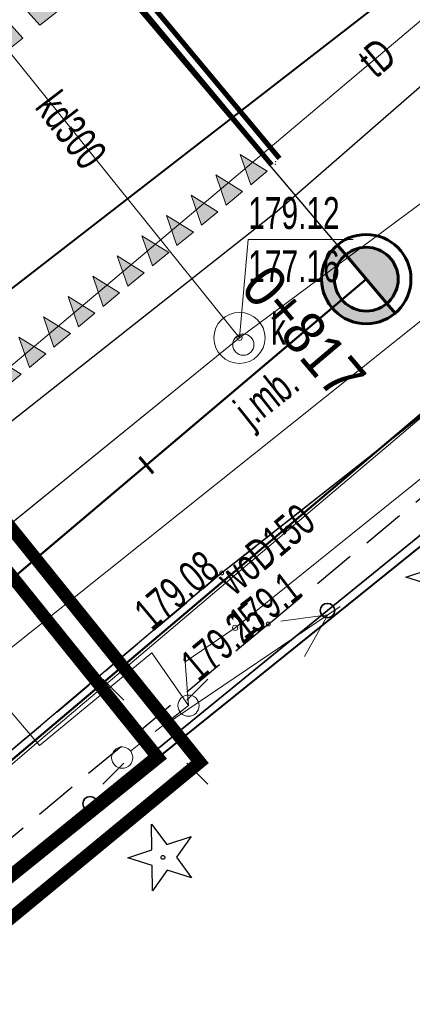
# Model space of a CAD drawing. Header units: metres. Extents: x 7429064 to 7431133, y 5709479 to 5714472.
# Tile 125 of 140: x 7429860 to 7429869, y 5710149 to 5710172. Entities that reach past the tile are written whole.
import ezdxf
from ezdxf.enums import TextEntityAlignment as Align

# ---------------------------------------------------------------- set-up
doc = ezdxf.new("R2010")
doc.units = ezdxf.units.M
for name, pattern in [('1', [0]), ('2_KTCR02', [1.5, 1, -0.5]), ('2_KTJZ01', [2, 1.5, -0.5]), ('2_KTKR01', [0]), ('3_14', [1, -1]), ('3_KTCR02', [1.5, 1, -0.5]), ('3_KTJZ01', [2, 1.5, -0.5]), ('3_KTKR01', [0]), ('4_SUBP02_05', [0]), ('4_SUPE_01', [0]), ('4_SUPK_01', [0]), ('4_SUPT_01', [0]), ('4_SUPW_01', [0]), ('7_1', [0]), ('7_SUBP02_05', [0]), ('7_SUPE_01', [0]), ('7_SUPK_01', [0]), ('7_SUPT_01', [0]), ('7_SUPW_01', [0]), ('7_SUSM03_02', [0]), ('CENTER2', [1.125, 0.75, -0.125, 0.125, -0.125]), ('HIDDEN', [0.375, 0.25, -0.125])]:
    doc.linetypes.add(name, pattern=pattern)
for name, color, linetype in [('_1_Mapa', 7, 'Continuous'), ('_1_X-REFY', 7, 'Continuous'), ('C-DROGI-SYTUACJA-ETYKIETY', 7, 'Continuous'), ('zzz.gaHSDomyslna', 7, 'Continuous')]:
    doc.layers.add(name, color=color, linetype=linetype)
doc.layers.add('_Brudnopis', color=22, linetype='Continuous', lineweight=50, plot=False)
for name, color, linetype, lineweight in [('_D_7_PAS DROGOWY-LINIA ROZGR TEREN INW', 222, 'HIDDEN', 50), ('_D_7_TEREN NIEZBEDNY DLA OB_BUD', 252, 'HIDDEN', 50), ('_D_8_Wymiary', 7, 'Continuous', 20), ('gaPoziome', 7, 'Continuous', 30), ('KTCR_L_1', 252, '2_KTCR02', 30), ('KTJZ_E_T_0', 252, 'Continuous', 15), ('KTJZ_L_0', 252, '2_KTJZ01', 30), ('KTKR_L_0', 252, '2_KTKR01', 30), ('KTOK_L_4', 252, 'Continuous', 35), ('OBOP_T_0', 82, 'Continuous', 30), ('RTPW_T_1', 252, 'Continuous', 15), ('SUBK_L_0', 252, '4_SUBP02_05', 18), ('SUPE_L_3', 252, '4_SUPE_01', 18), ('SUPK_E_T_0', 252, 'Continuous', 15), ('SUPK_L_0', 252, '4_SUPK_01', 18), ('SUPK_L_4', 252, '4_SUPK_01', 18), ('SUPT_E_T_0', 252, 'Continuous', 15), ('SUPT_L_0', 252, '4_SUPT_01', 18), ('SUPW_E_T_0', 252, 'Continuous', 15), ('SUPW_L_0', 252, '4_SUPW_01', 18), ('SUSM_L_4', 252, 'Continuous', 18), ('SUSM_T_0', 252, 'Continuous', 18), ('SUTE_T_0', 252, 'Continuous', 18), ('SUTK_T_0', 252, 'Continuous', 18), ('SUUK_E_T_3', 252, 'Continuous', 15), ('SUUK_T_4', 252, 'Continuous', 18)]:
    doc.layers.add(name, color=color, linetype=linetype, lineweight=lineweight)
doc.layers.add('DZIALKA_L_0', color=7, linetype='1', lineweight=40, true_color=0x008000)
doc.styles.add('wym500', font='arial.ttf', dxfattribs={"width": 0.9, "height": 0.9})

# ---------------------------------------------------------------- blocks, each defined once
blk = doc.blocks.new('3_OBOP01_01')
at = {"linetype": 'Continuous'}
for p, q in [((-0.3012, 0.09375), (-0.4937, 0.6621)), ((-0.4937, 0.6621), (-0.0039, 0.31545)), ((-0.0039, 0.31545), (0.4771, 0.67415)), ((0.4771, 0.67415), (0.2988, 0.1012)), ((-0.78225, -0.26495), (-0.3012, 0.09375)), ((0.2988, 0.1012), (0.7886, -0.24545)), ((-0.18225, -0.2575), (-0.78225, -0.26495)), ((0.01025, -0.82585), (-0.18225, -0.2575)), ((0.1886, -0.2529), (0.01025, -0.82585)), ((0.7886, -0.24545), (0.1886, -0.2529))]:
    blk.add_line(p, q, dxfattribs=at)
blk.add_circle((0, 0), 0.045, dxfattribs=at)
blk = doc.blocks.new('3_RTPW02')
at = {"linetype": 'Continuous'}
blk.add_circle((0, 0), 0.045, dxfattribs=at)
blk = doc.blocks.new('7_SUSM01_01')
at = {"linetype": 'Continuous'}
for p, q in [((-0.742, 0.742), (-1.237, 1.237)), ((0.742, 0.742), (1.237, 1.237)), ((-0.742, -0.742), (-1.237, -1.237)), ((0.742, -0.742), (1.237, -1.237))]:
    blk.add_line(p, q, dxfattribs=at)
blk = doc.blocks.new('7_SUPS01_03')
at = {"linetype": 'Continuous'}
blk.add_circle((0, 0), 0.0625, dxfattribs=at)
blk = doc.blocks.new('7_SUPS01_05')
at = {"linetype": 'Continuous'}
blk.add_circle((0, 0), 0.0625, dxfattribs=at)
blk = doc.blocks.new('7_SUUS22_01')
at = {"linetype": 'Continuous'}
blk.add_circle((0, 0), 0.25, dxfattribs=at)
blk = doc.blocks.new('X-ref_MDCP_Szara')
at = {"layer": 'DZIALKA_L_0', "linetype": '1'}
for p, q in [((7429875.74, 5710178.12), (7429856.42, 5710163.13)), ((7429838.22, 5710134.56), (7429872.74, 5710162.37))]:
    blk.add_line(p, q, dxfattribs=at)
at = {"layer": 'KTCR_L_1', "linetype": '3_KTCR02'}
for p, q in [((7429864.71, 5710159.04), (7429873.621, 5710166.061)), ((7429865.81, 5710157.84), (7429874.45, 5710164.99)), ((7429851.66, 5710148.03), (7429864.71, 5710159.04)), ((7429865.81, 5710157.84), (7429853.08, 5710147.24))]:
    blk.add_line(p, q, dxfattribs=at)
at = {"layer": 'KTJZ_L_0', "linetype": '3_14'}
for p, q in [((7429866.019, 5710167.553), (7429875.231, 5710175.594)), ((7429854.467, 5710158.42), (7429866.019, 5710167.553))]:
    blk.add_line(p, q, dxfattribs=at)
at = {"layer": 'KTJZ_L_0', "linetype": '3_KTJZ01'}
for q in [(7429873.621, 5710166.061), (7429851.66, 5710148.03)]:
    blk.add_line((7429864.71, 5710159.04), q, dxfattribs=at)
at = {"layer": 'KTKR_L_0', "linetype": '3_KTKR01'}
for q in [(7429873.621, 5710166.061), (7429851.66, 5710148.03)]:
    blk.add_line((7429864.71, 5710159.04), q, dxfattribs=at)
at = {"layer": 'KTOK_L_4'}
for p, q in [((7429872.78, 5710162.7), (7429867.198, 5710158.156)), ((7429867.198, 5710158.156), (7429861.616, 5710153.612)), ((7429861.616, 5710153.612), (7429856.034, 5710149.069))]:
    blk.add_line(p, q, dxfattribs=at)
for centre in [(7429867.198, 5710158.156), (7429861.616, 5710153.612)]:
    blk.add_circle(centre, 0.17, dxfattribs=at)
at = {"layer": 'SUBK_L_0', "linetype": '7_SUBP02_05'}
blk.add_circle((7429865.13, 5710164.57), 0.6, dxfattribs=at)
at = {"layer": 'SUPE_L_3', "linetype": '7_SUPE_01'}
for p, q in [((7429865.029, 5710157.751), (7429871.274, 5710162.778)), ((7429860.431, 5710154.986), (7429854.594, 5710161.781)), ((7429863.358, 5710155.449), (7429867.501, 5710158.249)), ((7429866.102, 5710157.907), (7429867.211, 5710158.053)), ((7429866.662, 5710157.079), (7429867.211, 5710158.053)), ((7429863.849, 5710156.95), (7429865.029, 5710157.751)), ((7429863.069, 5710157.159), (7429860.431, 5710154.986)), ((7429863.931, 5710155.92), (7429863.069, 5710157.159)), ((7429863.931, 5710155.92), (7429863.849, 5710156.95)), ((7429863.151, 5710155.309), (7429863.931, 5710155.92))]:
    blk.add_line(p, q, dxfattribs=at)
at = {"layer": 'SUPK_L_0', "linetype": '7_SUPK_01'}
for q in [(7429857.571, 5710173.965), (7429871.99, 5710169.66), (7429847.34, 5710150.12)]:
    blk.add_line((7429865.13, 5710164.57), q, dxfattribs=at)
at = {"layer": 'SUPK_L_0', "linetype": '7_1'}
for p, q in [((7429865.13, 5710164.57), (7429857.571, 5710173.965)), ((7429865.13, 5710164.57), (7429871.99, 5710169.66)), ((7429847.34, 5710150.12), (7429865.13, 5710164.57))]:
    blk.add_line(p, q, dxfattribs=at)
at = {"layer": 'SUPK_L_4', "linetype": '7_SUPK_01'}
blk.add_line((7429846.35, 5710146.57), (7429882.78, 5710175.67), dxfattribs=at)
at = {"layer": 'SUPK_L_4', "linetype": '7_1'}
blk.add_line((7429846.35, 5710146.57), (7429882.78, 5710175.67), dxfattribs=at)
at = {"layer": 'SUPT_L_0', "linetype": '7_SUPT_01'}
blk.add_line((7429846.61, 5710152.83), (7429874.83, 5710176.61), dxfattribs=at)
at = {"layer": 'SUPW_L_0', "linetype": '7_SUPW_01'}
for p, q in [((7429860.36, 5710155.04), (7429871.79, 5710164.72)), ((7429845.65, 5710142.43), (7429860.36, 5710155.04))]:
    blk.add_line(p, q, dxfattribs=at)
at = {"layer": 'SUPW_L_0', "linetype": '7_1'}
for p, q in [((7429871.79, 5710164.72), (7429860.36, 5710155.04)), ((7429860.36, 5710155.04), (7429845.65, 5710142.43))]:
    blk.add_line(p, q, dxfattribs=at)
at = {"layer": 'SUSM_L_4', "linetype": '7_SUSM03_02'}
for p, q in [((7429863.537, 5710155.612), (7429863.931, 5710155.92)), ((7429862.568, 5710154.853), (7429862.962, 5710155.161))]:
    blk.add_line(p, q, dxfattribs=at)
for centre in [(7429863.931, 5710155.92), (7429862.372, 5710154.698)]:
    blk.add_circle(centre, 0.25, dxfattribs=at)
at = {"layer": 'SUTK_T_0', "linetype": 'Continuous'}
for p, q in [((7429865.13, 5710164.57), (7429865.337, 5710166.882)), ((7429865.337, 5710166.882), (7429867.806, 5710166.882))]:
    blk.add_line(p, q, dxfattribs=at)
at = {"layer": 'OBOP_T_0', "rotation": 269.9999974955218}
for p in [(7429869.87, 5710158.95), (7429863.33, 5710152.35)]:
    blk.add_blockref('3_OBOP01_01', p, dxfattribs=at)
at = {"layer": 'RTPW_T_1'}
for p in [(7429864.71, 5710159.04), (7429865.81, 5710157.84)]:
    blk.add_blockref('3_RTPW02', p, dxfattribs=at)
at = {"layer": 'SUSM_T_0'}
blk.add_blockref('7_SUSM01_01', (7429863.151, 5710155.309), dxfattribs=at)
at = {"layer": 'SUTE_T_0'}
blk.add_blockref('7_SUPS01_03', (7429865.029, 5710157.751), dxfattribs=at)
at = {"layer": 'SUTK_T_0'}
blk.add_blockref('7_SUPS01_05', (7429865.13, 5710164.57), dxfattribs=at)
at = {"layer": 'SUUK_T_4'}
blk.add_blockref('7_SUUS22_01', (7429865.22, 5710164.41), dxfattribs=at)
at = {"layer": 'KTJZ_E_T_0', "width": 0.7}
blk.add_text('j.mb.', height=0.75, rotation=38.4679, dxfattribs=at).set_placement((7429865.821, 5710163.129), align=Align.MIDDLE)
at = {"layer": 'RTPW_T_1', "width": 0.7}
for s, rotation, p in [('179.08', 39.94, (7429864.71, 5710159.04)), ('179.25', 39.91, (7429865.81, 5710157.84))]:
    blk.add_text(s, height=0.75, rotation=rotation, dxfattribs=at).set_placement(p, align=Align.RIGHT)
at = {"layer": 'SUPK_E_T_0', "width": 0.7}
blk.add_text('kd300', height=0.75, rotation=307.3758, dxfattribs=at).set_placement((7429861.189, 5710169.468), align=Align.MIDDLE)
at = {"layer": 'SUPT_E_T_0', "width": 0.7}
blk.add_text('tD', height=0.75, rotation=40.1196, dxfattribs=at).set_placement((7429868.365, 5710171.162), align=Align.MIDDLE)
at = {"layer": 'SUPW_E_T_0', "width": 0.7}
blk.add_text('woD150', height=0.75, rotation=40.2611, dxfattribs=at).set_placement((7429865.746, 5710159.601), align=Align.MIDDLE)
at = {"layer": 'SUTE_T_0', "width": 0.7}
blk.add_text('179.1', height=0.75, rotation=37.4551, dxfattribs=at).set_placement((7429865.029, 5710157.751), align=Align.MIDDLE_LEFT)
at = {"layer": 'SUTK_T_0', "width": 0.7}
for s, p in [('179.12', (7429865.337, 5710167.882)), ('177.16', (7429865.337, 5710166.632))]:
    blk.add_text(s, height=0.75, dxfattribs=at).set_placement(p, align=Align.TOP_LEFT)
at = {"layer": 'SUUK_E_T_3', "width": 0.7}
blk.add_text('k', height=0.75, dxfattribs=at).set_placement((7429865.87, 5710164.407))
blk = doc.blocks.new('gaHSPos')
at = {"color": 0, "linetype": 'Continuous', "lineweight": 0}
blk.add_point((0, 0), dxfattribs=at)
blk = doc.blocks.new('*U292')
at = {"layer": 'zzz.gaHSDomyslna'}
for points in [[(6.328, 4.926), (6.723, 5.234), (4.615, 7.587), (4.219, 7.279)], [(5.537, 4.31), (5.932, 4.618), (3.824, 6.971), (3.428, 6.663)], [(4.746, 3.694), (5.141, 4.002), (3.033, 6.355), (2.637, 6.047)], [(3.955, 3.079), (4.35, 3.387), (2.242, 5.74), (1.846, 5.432)], [(3.164, 2.463), (3.559, 2.771), (1.451, 5.124), (1.055, 4.816)], [(2.373, 1.847), (2.768, 2.155), (0.66, 4.508), (0.264, 4.2)], [(1.582, 1.231), (1.977, 1.539), (-0.131, 3.892), (-0.527, 3.585)], [(0.791, 0.616), (1.186, 0.924), (-0.922, 3.277), (-1.318, 2.969)], [(0, 0), (0.395, 0.308), (-1.713, 2.661), (-2.109, 2.353)]]:
    blk.add_hatch(color=251, dxfattribs=at).paths.add_polyline_path(points)
at = {"layer": 'zzz.gaHSDomyslna', "color": 251, "linetype": 'Continuous', "lineweight": 0}
for points in [[(6.328, 4.926), (6.723, 5.234), (4.615, 7.587), (4.219, 7.279), (6.328, 4.926)], [(5.537, 4.31), (5.932, 4.618), (3.824, 6.971), (3.428, 6.663), (5.537, 4.31)], [(4.746, 3.694), (5.141, 4.002), (3.033, 6.355), (2.637, 6.047), (4.746, 3.694)], [(3.955, 3.079), (4.35, 3.387), (2.242, 5.74), (1.846, 5.432), (3.955, 3.079)], [(3.164, 2.463), (3.559, 2.771), (1.451, 5.124), (1.055, 4.816), (3.164, 2.463)], [(2.373, 1.847), (2.768, 2.155), (0.66, 4.508), (0.264, 4.2), (2.373, 1.847)], [(1.582, 1.231), (1.977, 1.539), (-0.131, 3.892), (-0.527, 3.585), (1.582, 1.231)], [(0.791, 0.616), (1.186, 0.924), (-0.922, 3.277), (-1.318, 2.969), (0.791, 0.616)], [(0, 0), (0.395, 0.308), (-1.713, 2.661), (-2.109, 2.353), (0, 0)]]:
    blk.add_lwpolyline(points, close=True, dxfattribs=at)
at = {"layer": 'zzz.gaHSDomyslna', "color": 251}
for p in [(4.807, 7.736), (-2.301, 2.203)]:
    blk.add_blockref('gaHSPos', p, dxfattribs=at)
blk = doc.blocks.new('zk.P-13')
at = {"linetype": 'Continuous', "lineweight": 0}
blk.add_hatch(color=0, dxfattribs=at).paths.add_polyline_path([(0.25, 0), (-0.25, 0), (-0.013, -0.705)])
at = {"color": 0, "linetype": 'Continuous', "lineweight": 0}
for p, q in [((-0.25, 0), (0.25, 0)), ((-0.013, -0.705), (-0.25, 0)), ((0.25, 0), (-0.013, -0.705))]:
    blk.add_line(p, q, dxfattribs=at)
blk = doc.blocks.new('*U293')
at = {"layer": 'zzz.gaHSDomyslna', "color": 251, "rotation": 219.5414963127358}
for p in [(-0.386, -0.318), (-0.964, -0.796), (-1.542, -1.273), (-2.121, -1.751), (-2.699, -2.228), (-3.277, -2.706), (-3.856, -3.183), (-4.434, -3.661), (-5.013, -4.138), (-5.591, -4.616), (-6.169, -5.093), (-6.748, -5.571), (-7.326, -6.048), (-7.904, -6.526)]:
    blk.add_blockref('zk.P-13', p, dxfattribs=at)
at = {"layer": 'zzz.gaHSDomyslna', "color": 251}
for p in [(0, 0), (-8.167, -6.742)]:
    blk.add_blockref('gaHSPos', p, dxfattribs=at)
blk = doc.blocks.new('*U294')
at = {"layer": 'zzz.gaHSDomyslna', "color": 251}
for points in [[(3.777, -4.348, 0.12, 0.12, 0), (0.092, 0.077, 0.12, 0.12, 0)], [(3.593, -4.502, 0.12, 0.12, 0), (-0.092, -0.077, 0.12, 0.12, 0)]]:
    blk.add_lwpolyline(points, format="xyseb", dxfattribs=at)
at = {"color": 251}
for p in [(0, 0), (3.685, -4.425)]:
    blk.add_blockref('gaHSPos', p, dxfattribs=at)
blk = doc.blocks.new('X-ref_SOR')
at = {"layer": 'gaPoziome'}
for name, p in [('*U292', (7429858.85, 5710170.692)), ('*U294', (7429862.293, 5710173.139)), ('*U293', (7429865.973, 5710168.65))]:
    blk.add_blockref(name, p, dxfattribs=at)
blk = doc.blocks.new('kilometraz')
at = {"linetype": 'ByBlock', "lineweight": -2}
blk.add_hatch(color=0, dxfattribs=at).paths.add_polyline_path([(0, -0.5, 0.414214), (0.5, 0, 0.414214), (0, 0.5)])
at = {"color": 0, "linetype": 'ByBlock', "lineweight": -2}
blk.add_line((0, 0.5), (0, -0.5), dxfattribs=at)
blk.add_circle((0, 0), 0.5, dxfattribs=at)
blk = doc.blocks.new('kilometraz2')
at = {"linetype": 'ByBlock', "lineweight": -2}
for points in [[(0, 0.5), (0, 0.7, 0.414214), (-0.7, 0, 0.414214), (0, -0.7), (0, -0.5, -0.414214), (-0.5, 0, -0.414214)], [(0, -0.5, 0.414214), (0.5, 0, 0.414214), (0, 0.5)]]:
    blk.add_hatch(color=0, dxfattribs=at).paths.add_polyline_path(points)
at = {"color": 0, "linetype": 'ByBlock', "lineweight": -2}
for p, q in [((0, 0.5), (0, 0.7)), ((0, 0.5), (0, -0.5)), ((0, -0.5), (0, -0.7))]:
    blk.add_line(p, q, dxfattribs=at)
for radius in [0.7, 0.5]:
    blk.add_circle((0, 0), radius, dxfattribs=at)
blk = doc.blocks.new('AeccTickCircle')
at = {"color": 0, "linetype": 'ByBlock', "lineweight": -2}
blk.add_circle((0, 0), 0.5, dxfattribs=at)
blk = doc.blocks.new('AeccTickLine')
at = {"color": 0, "linetype": 'ByBlock', "lineweight": -2}
blk.add_line((0, 1), (0, -1), dxfattribs=at)
blk = doc.blocks.new('OŚ_Dąbrowskiego_1')
at = {"layer": '_D_8_Wymiary', "color": 1, "linetype": 'CENTER2', "lineweight": 35, "flags": 128}
blk.add_lwpolyline([(7429230.998, 5709660.664), (7429273.145, 5709676.622, 0.085629), (7429337.582, 5709714.618), (7429502.301, 5709854.381), (7429714.669, 5710036.139), (7429868.111, 5710165.952)], format="xyb", dxfattribs=at)
at = {"layer": 'C-DROGI-SYTUACJA-ETYKIETY', "color": 7, "linetype": 'Continuous', "lineweight": -3}
blk.add_line((7429867.707, 5710166.429), (7429851.56, 5710185.515), dxfattribs=at)
at = {"layer": 'C-DROGI-SYTUACJA-ETYKIETY', "color": 7, "linetype": 'Continuous', "lineweight": 60}
for name, p, xscale, yscale, zscale, rotation in [('kilometraz2', (7429868.111, 5710165.952), 1.500000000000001, 1.500000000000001, 1.500000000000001, 40.23149243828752), ('kilometraz', (7429868.111, 5710165.952), 1.5, 1.5, 1.5, 40.23149243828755), ('AeccTickLine', (7429862.938, 5710161.575), 0.25, 0.25, 0.25, 40.23149243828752)]:
    blk.add_blockref(name, p, dxfattribs=dict(at, xscale=xscale, yscale=yscale, zscale=zscale, rotation=rotation))
at = {"layer": 'C-DROGI-SYTUACJA-ETYKIETY', "color": 7, "linetype": 'Continuous', "lineweight": -3, "xscale": 1.5, "yscale": 1.5, "zscale": 1.5, "rotation": 40.23149243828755}
blk.add_blockref('AeccTickCircle', (7429868.111, 5710165.952), dxfattribs=at)
at = {"layer": 'C-DROGI-SYTUACJA-ETYKIETY', "color": 7, "linetype": 'Continuous', "lineweight": -3, "insert": (7429866.25, 5710164.378), "char_height": 1, "attachment_point": 8, "rotation": 310.2315, "style": 'wym500'}
blk.add_mtext('0+817', dxfattribs=at)
blk.add_mtext('0+817', dxfattribs=at)

msp = doc.modelspace()

# ---------------------------------------------------------------- linework, layer by layer
at = {"layer": '_Brudnopis', "flags": 128}
msp.add_lwpolyline([(7429230.998, 5709660.664), (7429273.145, 5709676.622, 0.085605), (7429337.585, 5709714.618), (7429368.823, 5709741.125), (7429502.301, 5709854.381), (7429714.669, 5710036.139), (7429868.111, 5710165.952)], format="xyb", dxfattribs=at)
msp.add_lwpolyline([(7429504.409, 5709851.907), (7429716.775, 5710033.663), (7429870.21, 5710163.471)], dxfattribs=at)
at = {"layer": '_D_7_PAS DROGOWY-LINIA ROZGR TEREN INW', "ltscale": 10, "const_width": 0.3, "flags": 128}
msp.add_lwpolyline([(7429841.555, 5710151.67), (7429841.54, 5710151.59), (7429856.42, 5710163.13), (7429863.215, 5710154.696), (7429838.22, 5710134.56)], dxfattribs=at)
at = {"layer": '_D_7_TEREN NIEZBEDNY DLA OB_BUD', "ltscale": 10, "const_width": 0.3, "flags": 128}
msp.add_lwpolyline([(7429838.642, 5710133.498), (7429838.163, 5710130.983), (7429669.785, 5709988.07), (7429674.221, 5709982.833), (7429665.132, 5709974.906), (7429667.705, 5709971.871), (7429662.832, 5709967.707), (7429665.637, 5709964.494), (7429637.109, 5709939.516), (7429616.438, 5709933.991), (7429410.711, 5709758.425), (7429398.46, 5709756.965), (7429363.725, 5709727.377), (7429364.497, 5709726.485), (7429330.157, 5709696.304), (7429317.553, 5709687.475), (7429303.139, 5709679.24), (7429296.402, 5709677.454), (7429295.854, 5709678.755), (7429285.213, 5709675.171), (7429285.468, 5709665.629), (7429278.469, 5709665.47), (7429278.347, 5709670.061), (7429254.481, 5709660.887), (7429229.937, 5709651.368), (7429224.487, 5709665.833), (7429244.657, 5709675.131), (7429249.847, 5709679.192), (7429269.079, 5709686.95), (7429282.549, 5709692.752), (7429296.468, 5709699.803), (7429307.464, 5709706.348), (7429318.986, 5709714.248), (7429330.313, 5709723.204), (7429495.004, 5709862.943), (7429615.273, 5709965.877), (7429632.42, 5709989.108), (7429648.373, 5710002.762), (7429661.377, 5710006.8), (7429669.911, 5710012.64), (7429707.476, 5710044.593), (7429834.508, 5710152.316), (7429838.121, 5710158.939), (7429844.755, 5710193.28), (7429843.741, 5710206.48), (7429852.314, 5710203.598), (7429849.368, 5710188.375), (7429850.227, 5710185.684), (7429848.746, 5710185.163), (7429846.827, 5710175.247), (7429842.58, 5710153.283), (7429856.534, 5710164.104), (7429864.199, 5710154.59)], close=True, dxfattribs=at)

# ---------------------------------------------------------------- block references
at = {"layer": '_1_Mapa'}
msp.add_blockref('X-ref_MDCP_Szara', (0, 0), dxfattribs=at)
at = {"layer": '_1_X-REFY'}
for name in ['X-ref_SOR', 'OŚ_Dąbrowskiego_1']:
    msp.add_blockref(name, (0, 0), dxfattribs=at)

doc.saveas('drawing.dxf')
